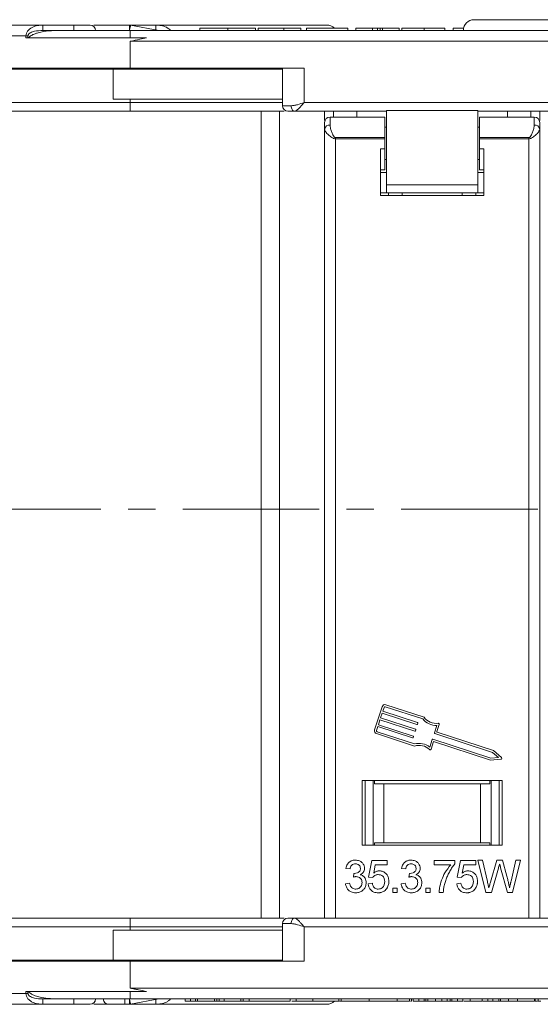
# Model space of a CAD drawing. Header units: millimetres. Extents: x 8853 to 11418, y 45 to 1005.
# Tile 34 of 256: x 9420 to 9468, y 263 to 355. Entities that reach past the tile are written whole.
import ezdxf

# ---------------------------------------------------------------- set-up
doc = ezdxf.new("R2010")
doc.units = ezdxf.units.MM
doc.linetypes.add('CENTERX2', pattern=[20.32, 12.7, -2.54, 2.54, -2.54])

msp = doc.modelspace()

# ---------------------------------------------------------------- linework, layer by layer
at = {"color": 7, "linetype": 'Continuous', "lineweight": 15}
for p, q in [((9421.805, 354.171), (9421.805, 353.671)), ((9424.699, 354.171), (9421.805, 354.171)), ((9424.699, 354.171), (9424.699, 353.671)), ((9432.321, 354.171), (9429.427, 354.171)), ((9432.583, 353.671), (9429.962, 354.163)), ((9432.321, 354.171), (9432.321, 353.671)), ((9421.805, 353.671), (9423.362, 353.671)), ((9470.849, 353.671), (9429.917, 353.671)), ((9429.917, 352.971), (9429.917, 353.671)), ((9436.401, 353.671), (9436.401, 353.871)), ((9439.007, 353.671), (9439.007, 353.871)), ((9441.596, 353.671), (9441.596, 353.871)), ((9441.825, 353.671), (9441.825, 353.871)), ((9444.228, 353.871), (9441.825, 353.871)), ((9444.228, 353.671), (9444.228, 353.871)), ((9445.787, 353.871), (9444.228, 353.871)), ((9445.787, 353.671), (9445.787, 353.871)), ((9446.341, 353.671), (9446.341, 353.871)), ((9450.172, 353.871), (9446.341, 353.871)), ((9450.172, 353.671), (9450.172, 353.871)), ((9450.921, 353.671), (9450.921, 353.871)), ((9452.479, 353.871), (9450.921, 353.871)), ((9452.479, 353.671), (9452.479, 353.871)), ((9452.937, 353.671), (9452.937, 353.871)), ((9453.167, 353.671), (9453.167, 353.871)), ((9453.388, 353.671), (9453.388, 353.871)), ((9453.388, 353.871), (9454.947, 353.871)), ((9454.947, 353.671), (9454.947, 353.871)), ((9455.18, 353.671), (9455.18, 353.871)), ((9457.266, 353.671), (9457.266, 353.871)), ((9459.206, 353.671), (9459.206, 353.871)), ((9459.954, 353.871), (9459.954, 353.671)), ((9460.937, 353.871), (9459.954, 353.871)), ((9420.234, 353.171), (9415.731, 353.171)), ((9420.234, 352.971), (9420.234, 353.171)), ((9420.234, 353.171), (9420.427, 353.171)), ((9431.433, 352.971), (9420.234, 352.971)), ((9420.427, 352.971), (9420.427, 353.171)), ((9429.917, 350.171), (9429.917, 352.671)), ((9429.917, 352.671), (9469.731, 352.671)), ((9413.731, 350.071), (9428.355, 350.071)), ((9415.731, 350.171), (9429.917, 350.171)), ((9421.917, 350.171), (9421.917, 350.071)), ((9428.355, 350.071), (9428.355, 347.271)), ((9444.102, 350.071), (9428.355, 350.071)), ((9429.917, 350.171), (9446.102, 350.171)), ((9437.917, 350.071), (9437.917, 350.171)), ((9438.395, 350.171), (9438.395, 350.071)), ((9440.395, 350.071), (9440.395, 350.171)), ((9444.102, 350.171), (9444.102, 346.671)), ((9446.102, 346.971), (9446.102, 350.171)), ((9429.917, 346.971), (9390.102, 346.971)), ((9428.355, 347.271), (9444.102, 347.271)), ((9429.917, 347.271), (9429.917, 346.971)), ((9429.917, 346.171), (9429.917, 346.971)), ((9444.102, 346.971), (9429.917, 346.971)), ((9485.917, 346.971), (9446.102, 346.971)), ((9429.917, 346.171), (9406.264, 346.171)), ((9442.112, 346.171), (9442.112, 271.171)), ((9443.812, 271.171), (9443.812, 346.171)), ((9444.902, 346.671), (9444.102, 346.671)), ((9453.764, 346.171), (9445.202, 346.171)), ((9448.014, 346.171), (9448.014, 345.296)), ((9448.838, 346.171), (9448.838, 345.621)), ((9451.014, 345.621), (9451.014, 346.171)), ((9453.764, 346.23), (9462.264, 346.23)), ((9453.764, 339.321), (9453.764, 346.23)), ((9462.264, 346.23), (9462.264, 339.321)), ((9485.917, 346.171), (9462.264, 346.171)), ((9465.014, 346.171), (9465.014, 345.621)), ((9467.191, 345.621), (9467.191, 346.171)), ((9468.014, 345.296), (9468.014, 346.171)), ((9448.514, 345.621), (9448.514, 344.877)), ((9450.014, 345.621), (9448.514, 345.621)), ((9453.614, 345.621), (9450.014, 345.621)), ((9453.614, 343.723), (9453.614, 345.621)), ((9466.014, 345.621), (9462.414, 345.621)), ((9462.414, 345.621), (9462.414, 343.723)), ((9467.514, 345.621), (9466.014, 345.621)), ((9467.514, 344.877), (9467.514, 345.621)), ((9448.014, 344.529), (9448.014, 271.171)), ((9453.764, 344.671), (9453.614, 344.671)), ((9462.414, 344.671), (9462.264, 344.671)), ((9468.014, 344.529), (9468.014, 271.171)), ((9453.614, 343.723), (9449.014, 343.723)), ((9449.014, 343.723), (9449.014, 343.61)), ((9449.014, 343.61), (9449.014, 271.171)), ((9453.614, 343.61), (9449.014, 343.61)), ((9453.614, 343.723), (9453.614, 343.61)), ((9453.614, 343.61), (9453.614, 342.679)), ((9462.414, 343.61), (9462.414, 343.723)), ((9467.014, 343.723), (9462.414, 343.723)), ((9462.414, 342.679), (9462.414, 343.61)), ((9467.014, 343.61), (9462.414, 343.61)), ((9467.014, 343.61), (9467.014, 343.723)), ((9467.014, 271.171), (9467.014, 343.61)), ((9453.614, 342.679), (9453.214, 342.679)), ((9453.214, 338.321), (9453.214, 342.679)), ((9453.614, 340.721), (9453.614, 342.679)), ((9462.814, 342.679), (9462.414, 342.679)), ((9462.414, 342.679), (9462.414, 340.721)), ((9462.814, 342.679), (9462.814, 338.321)), ((9453.614, 341.671), (9453.764, 341.671)), ((9462.264, 341.671), (9462.414, 341.671)), ((9453.214, 340.721), (9453.614, 340.721)), ((9453.764, 340.471), (9453.214, 340.471)), ((9462.264, 340.471), (9462.814, 340.471)), ((9462.814, 340.471), (9462.264, 340.471)), ((9462.414, 340.721), (9462.814, 340.721)), ((9453.214, 338.571), (9453.764, 338.571)), ((9462.264, 339.321), (9453.764, 339.321)), ((9453.764, 339.321), (9453.764, 338.57)), ((9453.764, 338.57), (9462.264, 338.57)), ((9453.957, 338.321), (9453.957, 338.57)), ((9455.214, 338.321), (9455.214, 338.57)), ((9460.814, 338.57), (9460.814, 338.321)), ((9462.071, 338.57), (9462.071, 338.321)), ((9462.264, 338.57), (9462.264, 339.321)), ((9462.264, 338.571), (9462.814, 338.571)), ((9462.814, 338.321), (9453.214, 338.321)), ((9457.255, 289.849), (9453.713, 291.005)), ((9453.358, 290.824), (9452.658, 288.68)), ((9453.361, 290.23), (9453.216, 289.783)), ((9456.599, 289.173), (9453.361, 290.23)), ((9453.536, 290.766), (9453.42, 290.408)), ((9453.42, 290.408), (9456.657, 289.352)), ((9457.141, 289.688), (9453.655, 290.826)), ((9453.157, 289.605), (9453.012, 289.158)), ((9453.012, 289.158), (9456.249, 288.102)), ((9456.395, 288.548), (9453.157, 289.605)), ((9453.216, 289.783), (9456.453, 288.727)), ((9456.688, 289.293), (9456.658, 289.204)), ((9458.455, 288.519), (9458.666, 289.165)), ((9452.953, 288.979), (9452.837, 288.622)), ((9452.839, 288.325), (9456.381, 287.169)), ((9452.897, 288.504), (9456.384, 287.366)), ((9456.191, 287.923), (9452.953, 288.979)), ((9456.484, 288.668), (9456.454, 288.578)), ((9458.218, 288.398), (9458.443, 289.089)), ((9463.629, 286.583), (9458.248, 288.339)), ((9463.724, 286.75), (9458.485, 288.459)), ((9456.28, 288.042), (9456.25, 287.953)), ((9457.789, 287.082), (9458.014, 287.773)), ((9457.924, 286.89), (9458.149, 287.581)), ((9458.073, 287.803), (9463.455, 286.047)), ((9458.149, 287.581), (9463.433, 285.857)), ((9464.173, 286.109), (9463.629, 286.583)), ((9463.724, 286.75), (9464.463, 286.106)), ((9463.433, 285.857), (9464.409, 285.941)), ((9463.455, 286.047), (9464.173, 286.109)), ((9451.514, 283.971), (9464.514, 283.971)), ((9451.514, 277.971), (9451.514, 283.971)), ((9451.781, 283.971), (9451.781, 277.971)), ((9452.514, 283.971), (9452.514, 277.971)), ((9452.637, 283.671), (9452.637, 283.971)), ((9453.514, 283.671), (9452.637, 283.671)), ((9453.514, 278.171), (9453.514, 283.671)), ((9453.514, 283.671), (9462.514, 283.671)), ((9462.514, 283.671), (9462.514, 278.171)), ((9463.392, 283.671), (9462.514, 283.671)), ((9463.392, 283.971), (9463.392, 283.671)), ((9463.514, 277.971), (9463.514, 283.971)), ((9464.247, 277.971), (9464.247, 283.971)), ((9464.514, 283.971), (9464.514, 277.971)), ((9452.637, 277.971), (9452.637, 278.171)), ((9452.637, 278.171), (9453.514, 278.171)), ((9453.514, 278.171), (9462.514, 278.171)), ((9462.514, 278.171), (9463.392, 278.171)), ((9463.392, 278.171), (9463.392, 277.971)), ((9464.514, 277.971), (9451.514, 277.971)), ((9452.105, 274.994), (9452.413, 276.533)), ((9452.413, 276.533), (9453.836, 276.533)), ((9453.836, 276.533), (9453.836, 276.148)), ((9458.198, 276.148), (9458.198, 276.533)), ((9458.198, 276.533), (9460.121, 276.533)), ((9460.121, 276.533), (9460.121, 276.222)), ((9460.347, 274.994), (9460.654, 276.533)), ((9460.654, 276.533), (9462.077, 276.533)), ((9462.077, 276.533), (9462.077, 276.148)), ((9463.02, 273.571), (9462.264, 276.571)), ((9462.264, 276.571), (9462.701, 276.571)), ((9462.701, 276.571), (9463.146, 274.598)), ((9463.438, 274.524), (9464.03, 276.571)), ((9464.03, 276.571), (9464.539, 276.571)), ((9464.539, 276.571), (9464.968, 275.068)), ((9465.346, 274.61), (9465.789, 276.571)), ((9466.226, 276.571), (9465.47, 273.571)), ((9465.789, 276.571), (9466.226, 276.571)), ((9450.38, 275.764), (9449.995, 275.802)), ((9452.727, 276.148), (9452.574, 275.371)), ((9453.836, 276.148), (9452.727, 276.148)), ((9455.171, 275.802), (9455.555, 275.764)), ((9459.737, 276.148), (9458.198, 276.148)), ((9460.969, 276.148), (9460.816, 275.371)), ((9462.077, 276.148), (9460.969, 276.148)), ((9464.17, 275.816), (9463.52, 273.571)), ((9465.005, 273.571), (9464.378, 275.864)), ((9450.684, 274.994), (9450.723, 275.34)), ((9452.489, 274.956), (9452.105, 274.994)), ((9455.859, 274.994), (9455.899, 275.34)), ((9460.731, 274.956), (9460.347, 274.994)), ((9449.956, 274.379), (9450.341, 274.417)), ((9452.066, 274.379), (9452.451, 274.417)), ((9454.369, 273.956), (9454.753, 273.956)), ((9454.369, 273.571), (9454.369, 273.956)), ((9454.753, 273.956), (9454.753, 273.571)), ((9455.132, 274.379), (9455.517, 274.417)), ((9457.434, 273.571), (9457.434, 273.956)), ((9457.434, 273.956), (9457.819, 273.956)), ((9457.819, 273.956), (9457.819, 273.571)), ((9460.308, 274.379), (9460.693, 274.417)), ((9454.753, 273.571), (9454.369, 273.571)), ((9457.819, 273.571), (9457.434, 273.571)), ((9459.044, 273.571), (9458.66, 273.571)), ((9463.52, 273.571), (9463.02, 273.571)), ((9465.47, 273.571), (9465.005, 273.571)), ((9411.728, 271.171), (9429.917, 271.171)), ((9429.917, 270.371), (9429.917, 271.171)), ((9445.202, 271.171), (9448.3, 271.171)), ((9448.3, 271.171), (9449.014, 271.171)), ((9467.014, 271.171), (9449.014, 271.171)), ((9467.014, 271.171), (9467.728, 271.171)), ((9467.728, 271.171), (9485.917, 271.171)), ((9390.102, 270.371), (9429.917, 270.371)), ((9428.355, 270.071), (9428.355, 267.271)), ((9444.102, 270.071), (9428.355, 270.071)), ((9429.917, 270.371), (9429.917, 270.071)), ((9429.917, 270.371), (9444.102, 270.371)), ((9444.102, 270.671), (9444.102, 267.171)), ((9444.902, 270.671), (9444.102, 270.671)), ((9446.102, 270.371), (9485.917, 270.371)), ((9446.102, 267.171), (9446.102, 270.371)), ((9428.355, 267.271), (9413.731, 267.271)), ((9421.917, 267.271), (9421.917, 267.171)), ((9428.355, 267.271), (9444.102, 267.271)), ((9437.917, 267.171), (9437.917, 267.271)), ((9438.395, 267.271), (9438.395, 267.171)), ((9440.395, 267.171), (9440.395, 267.271)), ((9429.917, 267.171), (9415.731, 267.171)), ((9429.917, 264.671), (9429.917, 267.171)), ((9429.917, 267.171), (9446.102, 267.171)), ((9469.731, 264.671), (9429.917, 264.671)), ((9415.731, 264.171), (9420.234, 264.171)), ((9420.234, 264.371), (9431.433, 264.371)), ((9420.234, 264.171), (9420.234, 264.371)), ((9420.427, 264.171), (9420.234, 264.171)), ((9420.427, 264.171), (9420.427, 264.371)), ((9421.805, 263.671), (9421.805, 263.171)), ((9423.362, 263.671), (9421.805, 263.671)), ((9424.699, 263.671), (9424.699, 263.171)), ((9429.427, 263.171), (9429.427, 263.671)), ((9429.917, 263.671), (9429.917, 264.371)), ((9429.917, 263.671), (9470.849, 263.671)), ((9429.962, 263.18), (9432.583, 263.671)), ((9432.321, 263.671), (9432.321, 263.171)), ((9435.051, 263.671), (9435.051, 263.471)), ((9435.545, 263.671), (9435.545, 263.471)), ((9435.993, 263.671), (9435.993, 263.471)), ((9436.206, 263.671), (9436.206, 263.471)), ((9437.765, 263.671), (9437.765, 263.471)), ((9437.986, 263.671), (9437.986, 263.471)), ((9438.216, 263.671), (9438.216, 263.471)), ((9438.674, 263.671), (9438.674, 263.471)), ((9440.232, 263.671), (9440.232, 263.471)), ((9440.425, 263.671), (9440.425, 263.471)), ((9440.981, 263.671), (9440.981, 263.471)), ((9444.812, 263.671), (9444.812, 263.471)), ((9445.367, 263.671), (9445.367, 263.471)), ((9446.925, 263.671), (9446.925, 263.471)), ((9449.328, 263.671), (9449.328, 263.471)), ((9449.54, 263.671), (9449.54, 263.471)), ((9449.557, 263.671), (9449.557, 263.471)), ((9452.146, 263.671), (9452.146, 263.471)), ((9454.752, 263.671), (9454.752, 263.471)), ((9455.919, 263.671), (9455.919, 263.471)), ((9456.098, 263.671), (9456.098, 263.471)), ((9456.25, 263.671), (9456.25, 263.471)), ((9456.76, 263.671), (9456.76, 263.471)), ((9457.279, 263.671), (9457.279, 263.471)), ((9457.439, 263.671), (9457.439, 263.471)), ((9457.619, 263.671), (9457.619, 263.471)), ((9458.31, 263.671), (9458.31, 263.471)), ((9458.904, 263.671), (9458.904, 263.471)), ((9459.404, 263.671), (9459.404, 263.471)), ((9459.683, 263.671), (9459.683, 263.471)), ((9459.845, 263.671), (9459.845, 263.471)), ((9460.362, 263.671), (9460.362, 263.471)), ((9460.872, 263.671), (9460.872, 263.471)), ((9461.561, 263.471), (9461.561, 263.671)), ((9462.65, 263.671), (9462.65, 263.471)), ((9463.205, 263.471), (9463.205, 263.671)), ((9463.654, 263.671), (9463.654, 263.471)), ((9464.21, 263.671), (9464.21, 263.471)), ((9464.371, 263.671), (9464.371, 263.471)), ((9465.116, 263.671), (9465.116, 263.471)), ((9465.937, 263.671), (9465.937, 263.471)), ((9467.53, 263.671), (9467.53, 263.471)), ((9467.587, 263.671), (9467.587, 263.471)), ((9467.861, 263.671), (9467.861, 263.471)), ((9421.805, 263.171), (9424.699, 263.171)), ((9429.427, 263.171), (9432.321, 263.171)), ((9435.051, 263.471), (9435.545, 263.471)), ((9435.993, 263.471), (9436.166, 263.471)), ((9437.765, 263.471), (9436.206, 263.471)), ((9438.515, 263.471), (9438.6, 263.471)), ((9438.674, 263.471), (9440.232, 263.471)), ((9440.232, 263.471), (9440.425, 263.471)), ((9440.425, 263.471), (9440.981, 263.471)), ((9440.981, 263.471), (9444.812, 263.471)), ((9445.367, 263.471), (9446.925, 263.471)), ((9446.925, 263.471), (9449.328, 263.471)), ((9454.258, 263.471), (9455.919, 263.471)), ((9456.25, 263.471), (9456.76, 263.471)), ((9456.76, 263.471), (9457.279, 263.471)), ((9457.619, 263.471), (9458.31, 263.471)), ((9458.31, 263.471), (9458.904, 263.471)), ((9458.904, 263.471), (9459.404, 263.471)), ((9459.404, 263.471), (9459.494, 263.471)), ((9459.809, 263.471), (9459.845, 263.471)), ((9459.845, 263.471), (9460.362, 263.471)), ((9460.362, 263.471), (9460.872, 263.471)), ((9462.723, 263.471), (9463.205, 263.471)), ((9463.205, 263.471), (9463.654, 263.471)), ((9463.654, 263.471), (9464.18, 263.471)), ((9464.21, 263.471), (9464.371, 263.471)), ((9467.587, 263.471), (9467.796, 263.471))]:
    msp.add_line(p, q, dxfattribs=at)
at = {"color": 1, "linetype": 'CENTERX2', "lineweight": 13}
msp.add_line((9894.553, 309.171), (9223.614, 309.171), dxfattribs=at)
at = {"color": 7, "linetype": 'Continuous', "lineweight": 15, "flags": 128}
for points in [[(9444.902, 346.671), (9444.908, 346.574), (9444.925, 346.48), (9444.953, 346.393), (9444.99, 346.318), (9445.035, 346.256), (9445.087, 346.209), (9445.144, 346.181), (9445.202, 346.171)], [(9444.902, 270.671), (9444.908, 270.769), (9444.925, 270.863), (9444.953, 270.949), (9444.99, 271.025), (9445.035, 271.087), (9445.087, 271.133), (9445.144, 271.162), (9445.202, 271.171)]]:
    msp.add_lwpolyline(points, dxfattribs=at)
at = {"color": 7, "linetype": 'Continuous', "lineweight": 15}
for centre, radius, start, end in [((9426.199, 353.671), 0.5, 0, 90), ((9450.044, 353.796), 20.177, 178.93505, 180.35495), ((9429.87, 353.671), 0.5, 79.38034, 90), ((9448.21, 353.171), 1, 44.427, 90), ((9461.917, 353.671), 1, 90, 180), ((9444.602, 346.671), 0.5, 180, 270), ((9448.514, 345.121), 0.5, 90, 180), ((9467.514, 345.121), 0.5, 0, 90), ((9448.45, 344.436), 0.445, 81.68047, 168.00278), ((9467.579, 344.436), 0.445, 11.99722, 98.31953), ((9453.626, 290.737), 0.282, 71.9297, 161.9297), ((9453.626, 290.737), 0.094, 71.9297, 161.9297), ((9456.614, 289.218), 0.047, 251.9297, 341.9297), ((9456.643, 289.307), 0.047, 341.9297, 71.9297), ((9458.384, 290.672), 1.584, 218.37041, 272.16635), ((9458.384, 290.672), 1.396, 216.11204, 277.44471), ((9458.577, 289.194), 0.094, 341.9297, 97.44471), ((9452.926, 288.593), 0.282, 161.9297, 251.9297), ((9452.926, 288.593), 0.094, 161.9297, 251.9297), ((9456.41, 288.593), 0.047, 251.9297, 341.9297), ((9456.439, 288.682), 0.047, 341.9297, 71.9297), ((9458.263, 288.384), 0.047, 161.9297, 251.9297), ((9458.5, 288.504), 0.047, 161.9297, 251.9297), ((9456.206, 287.968), 0.047, 251.9297, 341.9297), ((9456.235, 288.057), 0.047, 341.9297, 71.9297), ((9456.807, 285.839), 1.584, 51.69305, 105.48899), ((9458.059, 287.758), 0.047, 71.9297, 161.9297), ((9456.807, 285.839), 1.396, 46.41469, 107.74736), ((9457.834, 286.919), 0.094, 226.41469, 341.9297), ((9464.401, 286.035), 0.094, 274.95116, 48.90824), ((9444.602, 270.671), 0.5, 90, 180), ((9426.199, 263.671), 0.5, 270, 0), ((9427.927, 263.671), 0.5, 180, 270), ((9450.044, 263.546), 20.177, 179.64505, 181.06495), ((9429.87, 263.671), 0.5, 270, 280.61966), ((9448.21, 264.171), 1, 270, 315.47936)]:
    msp.add_arc(centre, radius, start, end, dxfattribs=at)
for points, knots in [([(9421.805, 354.171), (9420.716, 354.171), (9418.498, 354.171), (9415.43, 354.171), (9412.62, 354.171), (9410.205, 354.171), (9408.276, 354.171), (9406.907, 354.171), (9406.069, 354.171), (9405.967, 354.171), (9405.917, 354.171)], [0, 0, 0, 0, 0.1198431, 0.2439998, 0.3712085, 0.5, 0.6287915, 0.7560002, 0.8801569, 1, 1, 1, 1]), ([(9420.234, 353.171), (9420.243, 353.255), (9420.263, 353.431), (9420.406, 353.651), (9420.596, 353.831), (9420.888, 354.008), (9421.3, 354.145), (9421.636, 354.162), (9421.805, 354.171)], [0, 0, 0, 0, 0.11927, 0.249959, 0.367023, 0.500768, 0.749998, 1, 1, 1, 1]), ([(9426.199, 354.171), (9426.179, 354.171), (9426.148, 354.171), (9425.961, 354.171), (9425.768, 354.171), (9425.529, 354.171), (9425.179, 354.171), (9424.888, 354.171), (9424.699, 354.171)], [0, 0, 0, 0, 0.239443, 0.369607, 0.5, 0.630164, 0.760557, 1, 1, 1, 1]), ([(9429.87, 354.171), (9428.918, 354.171), (9427.746, 354.171), (9426.738, 354.171), (9426.549, 354.171)], [0, 0, 0, 0, 0.8124443, 1, 1, 1, 1]), ([(9429.962, 354.163), (9429.961, 354.156), (9429.958, 354.146), (9429.946, 354.085), (9429.931, 354.01), (9429.911, 353.909), (9429.889, 353.788), (9429.875, 353.712), (9429.867, 353.671)], [0, 0, 0, 0, 0.24166, 0.368694, 0.499829, 0.705384, 0.84166, 1, 1, 1, 1]), ([(9448.21, 354.171), (9448.16, 354.171), (9448.058, 354.171), (9447.219, 354.171), (9445.851, 354.171), (9443.921, 354.171), (9441.507, 354.171), (9438.696, 354.171), (9435.628, 354.171), (9433.411, 354.171), (9432.321, 354.171)], [0, 0, 0, 0, 0.1198431, 0.2439998, 0.3712085, 0.5, 0.6287915, 0.7560002, 0.8801569, 1, 1, 1, 1]), ([(9432.321, 354.171), (9432.49, 354.163), (9432.827, 354.145), (9433.236, 354.007), (9433.523, 353.839), (9433.637, 353.722), (9433.686, 353.671)], [0, 0, 0, 0, 0.340162, 0.677924, 0.859209, 1, 1, 1, 1]), ([(9461.917, 354.671), (9461.99, 354.671), (9462.141, 354.671), (9463.383, 354.671), (9465.42, 354.671), (9468.271, 354.671), (9471.772, 354.671), (9475.707, 354.671), (9479.843, 354.671), (9484.058, 354.671), (9488.354, 354.671), (9492.717, 354.671), (9496.989, 354.671), (9500.919, 354.671), (9504.281, 354.671), (9506.892, 354.671), (9508.748, 354.671), (9509.338, 354.671), (9509.625, 354.671)], [0, 0, 0, 0, 0.059601, 0.121983, 0.186388, 0.251844, 0.316954, 0.380718, 0.441799, 0.500077, 0.558989, 0.621006, 0.685287, 0.750615, 0.815914, 0.879786, 0.94138, 1, 1, 1, 1]), ([(9420.427, 353.171), (9420.428, 353.186), (9420.43, 353.217), (9420.453, 353.279), (9420.524, 353.373), (9420.719, 353.501), (9421.155, 353.643), (9421.545, 353.66), (9421.805, 353.671)], [0, 0, 0, 0, 0.028897, 0.0587933, 0.1264073, 0.2512801, 0.5015644, 1, 1, 1, 1]), ([(9423.362, 353.671), (9423.028, 353.664), (9422.357, 353.65), (9421.592, 353.53), (9421.081, 353.37), (9420.832, 353.262), (9420.612, 353.136), (9420.503, 353.027), (9420.448, 352.971)], [0, 0, 0, 0, 0.326733, 0.658002, 0.753357, 0.849627, 0.923603, 1, 1, 1, 1]), ([(9439.007, 353.871), (9438.873, 353.871), (9438.405, 353.871), (9437.702, 353.871), (9437.03, 353.871), (9436.592, 353.871), (9436.419, 353.871), (9436.406, 353.871), (9436.401, 353.871)], [0, 0, 0, 0, 0.097263, 0.341984, 0.513045, 0.684302, 0.89238, 1, 1, 1, 1]), ([(9441.596, 353.871), (9441.592, 353.871), (9441.581, 353.871), (9441.435, 353.871), (9441.038, 353.871), (9440.469, 353.871), (9439.766, 353.871), (9439.268, 353.871), (9439.007, 353.871)], [0, 0, 0, 0, 0.096905, 0.2925, 0.46579, 0.639193, 0.810645, 1, 1, 1, 1]), ([(9452.479, 353.871), (9452.483, 353.871), (9452.488, 353.871), (9452.546, 353.871), (9452.621, 353.871), (9452.719, 353.871), (9452.828, 353.871), (9452.902, 353.871), (9452.937, 353.871)], [0, 0, 0, 0, 0.372716, 0.548628, 0.683692, 0.793503, 0.903383, 1, 1, 1, 1]), ([(9452.937, 353.871), (9452.966, 353.871), (9453.017, 353.871), (9453.092, 353.871), (9453.139, 353.871), (9453.163, 353.871), (9453.167, 353.871)], [0, 0, 0, 0, 0.364246, 0.622323, 0.945339, 1, 1, 1, 1]), ([(9453.167, 353.871), (9453.213, 353.871), (9453.306, 353.871), (9453.363, 353.871), (9453.383, 353.871), (9453.387, 353.871), (9453.388, 353.871)], [0, 0, 0, 0, 0.243238, 0.486568, 0.742114, 1, 1, 1, 1]), ([(9457.266, 353.871), (9457.133, 353.871), (9456.73, 353.871), (9456.152, 353.871), (9455.65, 353.871), (9455.328, 353.871), (9455.211, 353.871), (9455.185, 353.871), (9455.18, 353.871)], [0, 0, 0, 0, 0.128183, 0.387536, 0.549691, 0.711944, 0.938522, 1, 1, 1, 1]), ([(9459.206, 353.871), (9459.204, 353.871), (9459.198, 353.871), (9459.148, 353.871), (9458.915, 353.871), (9458.549, 353.871), (9458.001, 353.871), (9457.542, 353.871), (9457.266, 353.871)], [0, 0, 0, 0, 0.11362, 0.335894, 0.475067, 0.614217, 0.767404, 1, 1, 1, 1]), ([(9429.917, 352.671), (9429.927, 352.673), (9430.228, 352.734), (9430.734, 352.835), (9431.229, 352.931), (9431.433, 352.971)], [0, 0, 0, 0, 0.02044, 0.595757, 1, 1, 1, 1]), ([(9444.902, 346.671), (9444.994, 346.678), (9445.177, 346.691), (9445.578, 346.797), (9445.892, 346.902), (9446.102, 346.971)], [0, 0, 0, 0, 0.250684, 0.500439, 1, 1, 1, 1]), ([(9446.102, 346.971), (9446.005, 346.855), (9445.839, 346.656), (9445.595, 346.398), (9445.383, 346.212), (9445.26, 346.184), (9445.202, 346.171)], [0, 0, 0, 0, 0.29279, 0.50087, 0.765403, 1, 1, 1, 1]), ([(9444.252, 346.171), (9443.895, 346.171), (9442.918, 346.171), (9441.056, 346.171), (9438.165, 346.171), (9434.431, 346.171), (9431.392, 346.171), (9429.917, 346.171)], [0, 0, 0, 0, 0.091411, 0.250043, 0.408709, 0.712952, 1, 1, 1, 1]), ([(9444.602, 346.171), (9444.609, 346.171), (9444.624, 346.171), (9444.75, 346.171), (9444.937, 346.171), (9445.114, 346.171), (9445.202, 346.171)], [0, 0, 0, 0, 0.250098, 0.500005, 0.750098, 1, 1, 1, 1]), ([(9448.014, 345.121), (9448.014, 345.114), (9448.014, 345.099), (9448.014, 344.977), (9448.014, 344.794), (9448.014, 344.617), (9448.014, 344.529)], [0, 0, 0, 0, 0.249912, 0.499996, 0.749912, 1, 1, 1, 1]), ([(9468.014, 344.529), (9468.014, 344.617), (9468.014, 344.794), (9468.014, 344.977), (9468.014, 345.099), (9468.014, 345.114), (9468.014, 345.121)], [0, 0, 0, 0, 0.250088, 0.500004, 0.750088, 1, 1, 1, 1]), ([(9449.014, 343.61), (9448.978, 343.613), (9448.901, 343.618), (9448.757, 343.671), (9448.535, 343.807), (9448.275, 344.043), (9448.057, 344.311), (9448.028, 344.46), (9448.014, 344.529)], [0, 0, 0, 0, 0.059695, 0.126201, 0.25153, 0.500407, 0.772138, 1, 1, 1, 1]), ([(9449.014, 343.723), (9449.005, 343.723), (9448.986, 343.725), (9448.946, 343.745), (9448.862, 343.823), (9448.754, 344.017), (9448.634, 344.299), (9448.536, 344.607), (9448.521, 344.79), (9448.514, 344.877)], [0, 0, 0, 0, 0.018325, 0.038853, 0.090677, 0.251124, 0.500064, 0.763891, 1, 1, 1, 1]), ([(9467.514, 344.877), (9467.507, 344.79), (9467.493, 344.607), (9467.394, 344.299), (9467.274, 344.017), (9467.166, 343.823), (9467.083, 343.745), (9467.042, 343.725), (9467.023, 343.723), (9467.014, 343.723)], [0, 0, 0, 0, 0.2361338, 0.4999636, 0.748918, 0.9093394, 0.9611546, 0.9816785, 1, 1, 1, 1]), ([(9468.014, 344.529), (9467.998, 344.454), (9467.966, 344.304), (9467.745, 344.036), (9467.493, 343.807), (9467.271, 343.671), (9467.127, 343.618), (9467.051, 343.613), (9467.014, 343.61)], [0, 0, 0, 0, 0.249113, 0.49906, 0.748903, 0.874019, 0.94039, 1, 1, 1, 1]), ([(9449.995, 275.802), (9450.03, 275.934), (9450.088, 276.155), (9450.301, 276.396), (9450.538, 276.531), (9450.739, 276.569), (9450.85, 276.571), (9450.872, 276.571)], [0, 0, 0, 0, 0.317224, 0.527348, 0.737548, 0.948132, 1, 1, 1, 1]), ([(9450.872, 276.571), (9451.007, 276.556), (9451.229, 276.531), (9451.497, 276.362), (9451.653, 276.155), (9451.72, 275.958), (9451.724, 275.843), (9451.726, 275.809)], [0, 0, 0, 0, 0.31604, 0.521255, 0.727841, 0.918246, 1, 1, 1, 1]), ([(9455.171, 275.802), (9455.206, 275.934), (9455.263, 276.155), (9455.477, 276.396), (9455.714, 276.531), (9455.915, 276.569), (9456.026, 276.571), (9456.048, 276.571)], [0, 0, 0, 0, 0.317224, 0.527348, 0.737548, 0.948132, 1, 1, 1, 1]), ([(9456.048, 276.571), (9456.183, 276.556), (9456.405, 276.531), (9456.672, 276.362), (9456.828, 276.155), (9456.895, 275.958), (9456.9, 275.843), (9456.902, 275.809)], [0, 0, 0, 0, 0.31604, 0.521255, 0.727841, 0.918246, 1, 1, 1, 1]), ([(9450.884, 276.225), (9450.816, 276.219), (9450.698, 276.209), (9450.55, 276.12), (9450.441, 275.988), (9450.397, 275.86), (9450.382, 275.778), (9450.38, 275.764)], [0, 0, 0, 0, 0.26847, 0.468995, 0.669856, 0.940289, 1, 1, 1, 1]), ([(9450.779, 275.336), (9450.876, 275.347), (9451.025, 275.363), (9451.192, 275.457), (9451.284, 275.554), (9451.334, 275.67), (9451.339, 275.753), (9451.341, 275.796)], [0, 0, 0, 0, 0.355638, 0.546568, 0.693978, 0.841492, 1, 1, 1, 1]), ([(9451.341, 275.796), (9451.336, 275.853), (9451.325, 275.963), (9451.235, 276.093), (9451.117, 276.182), (9450.996, 276.22), (9450.915, 276.224), (9450.884, 276.225)], [0, 0, 0, 0, 0.241872, 0.466389, 0.6563, 0.86642, 1, 1, 1, 1]), ([(9451.726, 275.809), (9451.72, 275.741), (9451.707, 275.593), (9451.592, 275.399), (9451.445, 275.277), (9451.35, 275.23), (9451.316, 275.214)], [0, 0, 0, 0, 0.263792, 0.581099, 0.854542, 1, 1, 1, 1]), ([(9452.574, 275.371), (9452.6, 275.391), (9452.653, 275.43), (9452.749, 275.486), (9452.865, 275.536), (9452.974, 275.562), (9453.056, 275.57), (9453.091, 275.571), (9453.109, 275.571)], [0, 0, 0, 0, 0.1682768, 0.3375977, 0.5743874, 0.8180629, 0.9087982, 1, 1, 1, 1]), ([(9453.109, 275.571), (9453.222, 275.56), (9453.432, 275.539), (9453.688, 275.364), (9453.876, 275.136), (9453.976, 274.867), (9453.985, 274.681), (9453.989, 274.6)], [0, 0, 0, 0, 0.230657, 0.42536, 0.619117, 0.832995, 1, 1, 1, 1]), ([(9456.06, 276.225), (9455.992, 276.219), (9455.874, 276.209), (9455.726, 276.12), (9455.617, 275.988), (9455.573, 275.86), (9455.558, 275.778), (9455.555, 275.764)], [0, 0, 0, 0, 0.26847, 0.468995, 0.669856, 0.940289, 1, 1, 1, 1]), ([(9455.954, 275.336), (9456.051, 275.347), (9456.201, 275.363), (9456.368, 275.457), (9456.46, 275.554), (9456.509, 275.67), (9456.514, 275.753), (9456.517, 275.796)], [0, 0, 0, 0, 0.355638, 0.546568, 0.693978, 0.841492, 1, 1, 1, 1]), ([(9456.517, 275.796), (9456.512, 275.853), (9456.501, 275.963), (9456.41, 276.093), (9456.293, 276.182), (9456.171, 276.22), (9456.091, 276.224), (9456.06, 276.225)], [0, 0, 0, 0, 0.241872, 0.466389, 0.6563, 0.86642, 1, 1, 1, 1]), ([(9456.902, 275.809), (9456.896, 275.741), (9456.883, 275.593), (9456.767, 275.399), (9456.621, 275.277), (9456.525, 275.23), (9456.492, 275.214)], [0, 0, 0, 0, 0.263792, 0.581099, 0.854542, 1, 1, 1, 1]), ([(9458.66, 273.571), (9458.67, 273.705), (9458.701, 274.094), (9458.877, 274.71), (9459.205, 275.459), (9459.546, 275.901), (9459.737, 276.148)], [0, 0, 0, 0, 0.141221, 0.412473, 0.671456, 1, 1, 1, 1]), ([(9460.121, 276.222), (9460.078, 276.17), (9459.993, 276.068), (9459.836, 275.846), (9459.658, 275.553), (9459.466, 275.183), (9459.3, 274.794), (9459.218, 274.523), (9459.177, 274.387)], [0, 0, 0, 0, 0.096269, 0.192865, 0.391303, 0.591, 0.794748, 1, 1, 1, 1]), ([(9460.816, 275.371), (9460.842, 275.391), (9460.895, 275.43), (9460.991, 275.486), (9461.107, 275.536), (9461.216, 275.562), (9461.298, 275.57), (9461.333, 275.571), (9461.351, 275.571)], [0, 0, 0, 0, 0.1682768, 0.3375977, 0.5743874, 0.8180629, 0.9087982, 1, 1, 1, 1]), ([(9461.351, 275.571), (9461.464, 275.56), (9461.673, 275.539), (9461.93, 275.364), (9462.118, 275.136), (9462.218, 274.867), (9462.227, 274.681), (9462.231, 274.6)], [0, 0, 0, 0, 0.230657, 0.42536, 0.619117, 0.832995, 1, 1, 1, 1]), ([(9464.17, 275.816), (9464.179, 275.849), (9464.198, 275.914), (9464.226, 276.012), (9464.256, 276.11), (9464.274, 276.176), (9464.283, 276.209)], [0, 0, 0, 0, 0.249999, 0.4999982, 0.7499954, 1, 1, 1, 1]), ([(9464.283, 276.209), (9464.288, 276.193), (9464.296, 276.161), (9464.314, 276.096), (9464.334, 276.023), (9464.357, 275.94), (9464.371, 275.889), (9464.378, 275.864)], [0, 0, 0, 0, 0.139865, 0.279703, 0.559326, 0.779667, 1, 1, 1, 1]), ([(9450.932, 275.035), (9450.916, 275.035), (9450.882, 275.034), (9450.837, 275.028), (9450.795, 275.021), (9450.758, 275.013), (9450.721, 275.004), (9450.696, 274.998), (9450.684, 274.994)], [0, 0, 0, 0, 0.197787, 0.396403, 0.546954, 0.697654, 0.848787, 1, 1, 1, 1]), ([(9450.723, 275.34), (9450.728, 275.34), (9450.737, 275.339), (9450.751, 275.338), (9450.765, 275.337), (9450.774, 275.336), (9450.779, 275.336)], [0, 0, 0, 0, 0.250087, 0.500185, 0.75003, 1, 1, 1, 1]), ([(9451.495, 274.477), (9451.49, 274.545), (9451.48, 274.672), (9451.385, 274.837), (9451.251, 274.958), (9451.092, 275.027), (9450.982, 275.033), (9450.932, 275.035)], [0, 0, 0, 0, 0.228302, 0.428376, 0.628316, 0.832201, 1, 1, 1, 1]), ([(9451.316, 275.214), (9451.413, 275.181), (9451.597, 275.119), (9451.78, 274.912), (9451.868, 274.689), (9451.876, 274.543), (9451.88, 274.474)], [0, 0, 0, 0, 0.300181, 0.56656, 0.794468, 1, 1, 1, 1]), ([(9453.003, 275.225), (9452.959, 275.223), (9452.87, 275.22), (9452.747, 275.185), (9452.641, 275.121), (9452.569, 275.058), (9452.52, 275), (9452.5, 274.971), (9452.489, 274.956)], [0, 0, 0, 0, 0.215669, 0.438311, 0.626337, 0.821904, 0.910592, 1, 1, 1, 1]), ([(9453.001, 273.879), (9453.068, 273.884), (9453.194, 273.893), (9453.362, 273.979), (9453.485, 274.11), (9453.587, 274.311), (9453.598, 274.476), (9453.605, 274.577)], [0, 0, 0, 0, 0.194014, 0.361632, 0.529195, 0.708774, 1, 1, 1, 1]), ([(9453.605, 274.577), (9453.599, 274.673), (9453.589, 274.829), (9453.487, 275.025), (9453.357, 275.147), (9453.187, 275.215), (9453.068, 275.222), (9453.003, 275.225)], [0, 0, 0, 0, 0.283054, 0.463078, 0.644303, 0.80492, 1, 1, 1, 1]), ([(9453.76, 273.897), (9453.78, 273.924), (9453.819, 273.977), (9453.881, 274.087), (9453.94, 274.231), (9453.974, 274.38), (9453.988, 274.504), (9453.989, 274.568), (9453.989, 274.6)], [0, 0, 0, 0, 0.132054, 0.2650714, 0.5023813, 0.7463351, 0.8728185, 1, 1, 1, 1]), ([(9456.108, 275.035), (9456.092, 275.035), (9456.058, 275.034), (9456.012, 275.028), (9455.971, 275.021), (9455.933, 275.013), (9455.896, 275.004), (9455.872, 274.998), (9455.859, 274.994)], [0, 0, 0, 0, 0.197787, 0.396403, 0.546954, 0.697654, 0.848787, 1, 1, 1, 1]), ([(9455.899, 275.34), (9455.904, 275.34), (9455.913, 275.339), (9455.927, 275.338), (9455.941, 275.337), (9455.95, 275.336), (9455.954, 275.336)], [0, 0, 0, 0, 0.250087, 0.500185, 0.75003, 1, 1, 1, 1]), ([(9456.671, 274.477), (9456.665, 274.545), (9456.655, 274.672), (9456.561, 274.837), (9456.427, 274.958), (9456.268, 275.027), (9456.158, 275.033), (9456.108, 275.035)], [0, 0, 0, 0, 0.228302, 0.428376, 0.628316, 0.832201, 1, 1, 1, 1]), ([(9456.492, 275.214), (9456.589, 275.181), (9456.772, 275.119), (9456.956, 274.912), (9457.044, 274.689), (9457.052, 274.543), (9457.055, 274.474)], [0, 0, 0, 0, 0.300181, 0.56656, 0.794468, 1, 1, 1, 1]), ([(9461.244, 275.225), (9461.201, 275.223), (9461.112, 275.22), (9460.989, 275.185), (9460.883, 275.121), (9460.811, 275.058), (9460.762, 275), (9460.741, 274.971), (9460.731, 274.956)], [0, 0, 0, 0, 0.215669, 0.438311, 0.626337, 0.821904, 0.910592, 1, 1, 1, 1]), ([(9461.243, 273.879), (9461.31, 273.884), (9461.436, 273.893), (9461.603, 273.979), (9461.727, 274.11), (9461.829, 274.311), (9461.84, 274.476), (9461.847, 274.577)], [0, 0, 0, 0, 0.194014, 0.361632, 0.529195, 0.708774, 1, 1, 1, 1]), ([(9461.847, 274.577), (9461.84, 274.673), (9461.83, 274.829), (9461.729, 275.025), (9461.599, 275.147), (9461.429, 275.215), (9461.31, 275.222), (9461.244, 275.225)], [0, 0, 0, 0, 0.283054, 0.463078, 0.644303, 0.80492, 1, 1, 1, 1]), ([(9462.231, 274.6), (9462.231, 274.567), (9462.229, 274.5), (9462.218, 274.402), (9462.199, 274.305), (9462.165, 274.187), (9462.106, 274.045), (9462.037, 273.947), (9462.002, 273.897)], [0, 0, 0, 0, 0.132783, 0.26612, 0.393983, 0.522764, 0.757899, 1, 1, 1, 1]), ([(9463.146, 274.598), (9463.161, 274.533), (9463.184, 274.434), (9463.214, 274.3), (9463.237, 274.197), (9463.26, 274.094), (9463.276, 274.025), (9463.283, 273.991)], [0, 0, 0, 0, 0.3211144, 0.4908357, 0.660557, 0.8302785, 1, 1, 1, 1]), ([(9463.283, 273.991), (9463.293, 274.023), (9463.312, 274.087), (9463.346, 274.208), (9463.389, 274.353), (9463.421, 274.467), (9463.438, 274.524)], [0, 0, 0, 0, 0.180188, 0.360382, 0.680191, 1, 1, 1, 1]), ([(9464.968, 275.068), (9464.984, 275.004), (9465.017, 274.874), (9465.076, 274.631), (9465.141, 274.337), (9465.185, 274.106), (9465.206, 273.991)], [0, 0, 0, 0, 0.181184, 0.362387, 0.681107, 1, 1, 1, 1]), ([(9465.206, 273.991), (9465.221, 274.056), (9465.244, 274.156), (9465.274, 274.292), (9465.298, 274.398), (9465.322, 274.504), (9465.338, 274.574), (9465.346, 274.61)], [0, 0, 0, 0, 0.31521, 0.486407, 0.657605, 0.828802, 1, 1, 1, 1]), ([(9450.89, 273.533), (9450.753, 273.546), (9450.516, 273.568), (9450.234, 273.76), (9450.048, 273.998), (9449.976, 274.221), (9449.96, 274.35), (9449.956, 274.379)], [0, 0, 0, 0, 0.292815, 0.5052387, 0.7172681, 0.9372488, 1, 1, 1, 1]), ([(9450.341, 274.417), (9450.365, 274.325), (9450.402, 274.179), (9450.52, 274.008), (9450.665, 273.911), (9450.801, 273.881), (9450.884, 273.879), (9450.904, 273.879)], [0, 0, 0, 0, 0.333295, 0.521794, 0.711762, 0.930457, 1, 1, 1, 1]), ([(9451.88, 274.474), (9451.867, 274.35), (9451.844, 274.122), (9451.655, 273.841), (9451.408, 273.641), (9451.137, 273.544), (9450.96, 273.536), (9450.89, 273.533)], [0, 0, 0, 0, 0.2415749, 0.4458686, 0.6495015, 0.861689, 1, 1, 1, 1]), ([(9450.904, 273.879), (9450.971, 273.883), (9451.099, 273.892), (9451.27, 273.981), (9451.398, 274.116), (9451.482, 274.287), (9451.491, 274.414), (9451.495, 274.477)], [0, 0, 0, 0, 0.2144126, 0.4057264, 0.5971115, 0.8009464, 1, 1, 1, 1]), ([(9452.998, 273.533), (9452.862, 273.544), (9452.631, 273.564), (9452.353, 273.743), (9452.173, 273.966), (9452.089, 274.192), (9452.072, 274.334), (9452.066, 274.379)], [0, 0, 0, 0, 0.291276, 0.491608, 0.691693, 0.901657, 1, 1, 1, 1]), ([(9452.451, 274.417), (9452.469, 274.332), (9452.498, 274.19), (9452.611, 274.02), (9452.746, 273.922), (9452.884, 273.883), (9452.967, 273.88), (9453.001, 273.879)], [0, 0, 0, 0, 0.306815, 0.504842, 0.704528, 0.881597, 1, 1, 1, 1]), ([(9453.76, 273.897), (9453.72, 273.85), (9453.639, 273.753), (9453.492, 273.651), (9453.338, 273.581), (9453.207, 273.549), (9453.092, 273.535), (9453.03, 273.533), (9452.998, 273.533)], [0, 0, 0, 0, 0.211748, 0.431084, 0.605762, 0.785965, 0.89257, 1, 1, 1, 1]), ([(9456.066, 273.533), (9455.928, 273.546), (9455.692, 273.568), (9455.41, 273.76), (9455.224, 273.998), (9455.152, 274.221), (9455.136, 274.35), (9455.132, 274.379)], [0, 0, 0, 0, 0.292815, 0.5052387, 0.7172681, 0.9372488, 1, 1, 1, 1]), ([(9455.517, 274.417), (9455.541, 274.325), (9455.578, 274.179), (9455.696, 274.008), (9455.841, 273.911), (9455.977, 273.881), (9456.06, 273.879), (9456.079, 273.879)], [0, 0, 0, 0, 0.333295, 0.521794, 0.711762, 0.930457, 1, 1, 1, 1]), ([(9457.055, 274.474), (9457.043, 274.35), (9457.02, 274.122), (9456.83, 273.841), (9456.584, 273.641), (9456.313, 273.544), (9456.136, 273.536), (9456.066, 273.533)], [0, 0, 0, 0, 0.241575, 0.445869, 0.649502, 0.861689, 1, 1, 1, 1]), ([(9456.079, 273.879), (9456.147, 273.883), (9456.275, 273.892), (9456.446, 273.981), (9456.574, 274.116), (9456.658, 274.287), (9456.666, 274.414), (9456.671, 274.477)], [0, 0, 0, 0, 0.214413, 0.405726, 0.597111, 0.800946, 1, 1, 1, 1]), ([(9459.177, 274.387), (9459.16, 274.322), (9459.126, 274.193), (9459.089, 273.992), (9459.061, 273.784), (9459.05, 273.642), (9459.044, 273.571)], [0, 0, 0, 0, 0.241668, 0.483902, 0.741663, 1, 1, 1, 1]), ([(9461.24, 273.533), (9461.103, 273.544), (9460.872, 273.564), (9460.595, 273.743), (9460.415, 273.966), (9460.331, 274.192), (9460.314, 274.334), (9460.308, 274.379)], [0, 0, 0, 0, 0.2912765, 0.4916078, 0.6916926, 0.9016572, 1, 1, 1, 1]), ([(9460.693, 274.417), (9460.711, 274.332), (9460.74, 274.19), (9460.853, 274.02), (9460.988, 273.922), (9461.125, 273.883), (9461.209, 273.88), (9461.243, 273.879)], [0, 0, 0, 0, 0.306815, 0.504842, 0.704528, 0.881597, 1, 1, 1, 1]), ([(9462.002, 273.897), (9461.962, 273.85), (9461.88, 273.753), (9461.733, 273.651), (9461.58, 273.581), (9461.448, 273.549), (9461.334, 273.535), (9461.272, 273.533), (9461.24, 273.533)], [0, 0, 0, 0, 0.2117476, 0.4310836, 0.6057615, 0.7859652, 0.8925705, 1, 1, 1, 1]), ([(9429.917, 271.171), (9431.392, 271.171), (9434.431, 271.171), (9438.165, 271.171), (9441.056, 271.171), (9442.918, 271.171), (9443.895, 271.171), (9444.252, 271.171)], [0, 0, 0, 0, 0.2870485, 0.5912911, 0.749923, 0.9085891, 1, 1, 1, 1]), ([(9445.202, 271.171), (9445.114, 271.171), (9444.937, 271.171), (9444.75, 271.171), (9444.624, 271.171), (9444.609, 271.171), (9444.602, 271.171)], [0, 0, 0, 0, 0.250098, 0.500005, 0.750098, 1, 1, 1, 1]), ([(9445.202, 271.171), (9445.26, 271.158), (9445.383, 271.131), (9445.595, 270.945), (9445.839, 270.687), (9446.005, 270.488), (9446.102, 270.371)], [0, 0, 0, 0, 0.234585, 0.49913, 0.707189, 1, 1, 1, 1]), ([(9444.902, 270.671), (9444.994, 270.665), (9445.177, 270.651), (9445.578, 270.546), (9445.892, 270.441), (9446.102, 270.371)], [0, 0, 0, 0, 0.250684, 0.500439, 1, 1, 1, 1]), ([(9431.433, 264.371), (9431.186, 264.42), (9430.815, 264.492), (9430.319, 264.591), (9430.061, 264.642), (9429.927, 264.669), (9429.917, 264.671)], [0, 0, 0, 0, 0.489561, 0.734535, 0.979561, 1, 1, 1, 1]), ([(9421.805, 263.171), (9421.636, 263.18), (9421.3, 263.198), (9420.889, 263.334), (9420.596, 263.512), (9420.406, 263.691), (9420.263, 263.911), (9420.243, 264.087), (9420.234, 264.171)], [0, 0, 0, 0, 0.250002, 0.499232, 0.632954, 0.75004, 0.88072, 1, 1, 1, 1]), ([(9421.805, 263.671), (9421.545, 263.683), (9421.155, 263.7), (9420.719, 263.841), (9420.524, 263.97), (9420.453, 264.063), (9420.43, 264.126), (9420.428, 264.156), (9420.427, 264.171)], [0, 0, 0, 0, 0.498425, 0.748704, 0.873574, 0.94108, 0.971006, 1, 1, 1, 1]), ([(9420.448, 264.371), (9420.495, 264.323), (9420.59, 264.225), (9420.843, 264.069), (9421.208, 263.922), (9421.794, 263.778), (9422.516, 263.686), (9423.079, 263.676), (9423.362, 263.671)], [0, 0, 0, 0, 0.065491, 0.133589, 0.289109, 0.448973, 0.722973, 1, 1, 1, 1]), ([(9429.867, 263.671), (9429.875, 263.63), (9429.889, 263.555), (9429.911, 263.433), (9429.931, 263.333), (9429.946, 263.258), (9429.958, 263.197), (9429.961, 263.186), (9429.962, 263.18)], [0, 0, 0, 0, 0.158364, 0.294648, 0.500171, 0.631321, 0.75836, 1, 1, 1, 1]), ([(9433.686, 263.671), (9433.637, 263.62), (9433.523, 263.503), (9433.236, 263.336), (9432.827, 263.198), (9432.49, 263.18), (9432.321, 263.171)], [0, 0, 0, 0, 0.1407606, 0.3220762, 0.6598387, 1, 1, 1, 1]), ([(9405.917, 263.171), (9405.967, 263.171), (9406.069, 263.171), (9406.907, 263.171), (9408.276, 263.171), (9410.205, 263.171), (9412.62, 263.171), (9415.43, 263.171), (9418.498, 263.171), (9420.716, 263.171), (9421.805, 263.171)], [0, 0, 0, 0, 0.119843, 0.244, 0.371208, 0.5, 0.628792, 0.756, 0.880157, 1, 1, 1, 1]), ([(9424.699, 263.171), (9424.888, 263.171), (9425.179, 263.171), (9425.529, 263.171), (9425.767, 263.171), (9425.961, 263.171), (9426.148, 263.171), (9426.179, 263.171), (9426.199, 263.171)], [0, 0, 0, 0, 0.239443, 0.369607, 0.5, 0.630164, 0.760557, 1, 1, 1, 1]), ([(9426.549, 263.171), (9426.738, 263.171), (9427.746, 263.171), (9428.918, 263.171), (9429.87, 263.171)], [0, 0, 0, 0, 0.1875557, 1, 1, 1, 1]), ([(9432.321, 263.171), (9433.411, 263.171), (9435.628, 263.171), (9438.696, 263.171), (9441.507, 263.171), (9443.921, 263.171), (9445.851, 263.171), (9447.219, 263.171), (9448.058, 263.171), (9448.16, 263.171), (9448.21, 263.171)], [0, 0, 0, 0, 0.1198431, 0.2439998, 0.3712085, 0.5, 0.6287915, 0.7560002, 0.8801569, 1, 1, 1, 1]), ([(9435.545, 263.471), (9435.553, 263.471), (9435.564, 263.471), (9435.663, 263.471), (9435.77, 263.471), (9435.887, 263.471), (9435.961, 263.471), (9435.993, 263.471)], [0, 0, 0, 0, 0.441322, 0.598348, 0.756856, 0.895495, 1, 1, 1, 1]), ([(9437.986, 263.471), (9437.94, 263.471), (9437.848, 263.471), (9437.79, 263.471), (9437.77, 263.471), (9437.766, 263.471), (9437.765, 263.471)], [0, 0, 0, 0, 0.243238, 0.486568, 0.742114, 1, 1, 1, 1]), ([(9438.216, 263.471), (9438.187, 263.471), (9438.136, 263.471), (9438.061, 263.471), (9438.014, 263.471), (9437.99, 263.471), (9437.986, 263.471)], [0, 0, 0, 0, 0.364246, 0.622323, 0.945339, 1, 1, 1, 1]), ([(9438.674, 263.471), (9438.67, 263.471), (9438.665, 263.471), (9438.607, 263.471), (9438.532, 263.471), (9438.434, 263.471), (9438.325, 263.471), (9438.251, 263.471), (9438.216, 263.471)], [0, 0, 0, 0, 0.3727162, 0.5486281, 0.6836918, 0.7935027, 0.903383, 1, 1, 1, 1]), ([(9438.295, 263.471), (9438.326, 263.471), (9438.397, 263.471), (9438.472, 263.471), (9438.515, 263.471)], [0, 0, 0, 0, 0.430341, 1, 1, 1, 1]), ([(9444.95, 263.471), (9444.997, 263.471), (9445.15, 263.471), (9445.258, 263.471), (9445.333, 263.471)], [0, 0, 0, 0, 0.3032154, 1, 1, 1, 1]), ([(9449.402, 263.471), (9449.414, 263.471), (9449.488, 263.471), (9449.53, 263.471), (9449.538, 263.471), (9449.54, 263.471)], [0, 0, 0, 0, 0.116908, 0.707952, 1, 1, 1, 1]), ([(9449.54, 263.471), (9449.551, 263.471), (9449.623, 263.471), (9449.698, 263.471), (9449.713, 263.471), (9449.72, 263.471)], [0, 0, 0, 0, 0.071274, 0.507862, 1, 1, 1, 1]), ([(9449.557, 263.471), (9449.561, 263.471), (9449.572, 263.471), (9449.718, 263.471), (9450.115, 263.471), (9450.684, 263.471), (9451.387, 263.471), (9451.885, 263.471), (9452.146, 263.471)], [0, 0, 0, 0, 0.096905, 0.2925, 0.46579, 0.639193, 0.810645, 1, 1, 1, 1]), ([(9452.146, 263.471), (9452.28, 263.471), (9452.748, 263.471), (9453.451, 263.471), (9454.123, 263.471), (9454.561, 263.471), (9454.734, 263.471), (9454.747, 263.471), (9454.752, 263.471)], [0, 0, 0, 0, 0.0972635, 0.3419838, 0.5130447, 0.6843019, 0.8923804, 1, 1, 1, 1]), ([(9456.004, 263.471), (9456.031, 263.471), (9456.093, 263.471), (9456.096, 263.471), (9456.098, 263.471)], [0, 0, 0, 0, 0.4284373, 1, 1, 1, 1]), ([(9457.279, 263.471), (9457.294, 263.471), (9457.323, 263.471), (9457.365, 263.471), (9457.403, 263.471), (9457.427, 263.471), (9457.439, 263.471)], [0, 0, 0, 0, 0.275241, 0.550482, 0.775241, 1, 1, 1, 1]), ([(9457.439, 263.471), (9457.458, 263.471), (9457.495, 263.471), (9457.543, 263.471), (9457.585, 263.471), (9457.608, 263.471), (9457.619, 263.471)], [0, 0, 0, 0, 0.308896, 0.617792, 0.808896, 1, 1, 1, 1]), ([(9459.404, 263.471), (9459.437, 263.471), (9459.488, 263.471), (9459.55, 263.471), (9459.598, 263.471), (9459.642, 263.471), (9459.669, 263.471), (9459.683, 263.471)], [0, 0, 0, 0, 0.310606, 0.482888, 0.655191, 0.82758, 1, 1, 1, 1]), ([(9459.683, 263.471), (9459.697, 263.471), (9459.727, 263.471), (9459.769, 263.471), (9459.808, 263.471), (9459.833, 263.471), (9459.845, 263.471)], [0, 0, 0, 0, 0.27018, 0.54036, 0.770179, 1, 1, 1, 1]), ([(9460.953, 263.471), (9460.962, 263.471), (9461.068, 263.471), (9461.286, 263.471), (9461.485, 263.471), (9461.561, 263.471)], [0, 0, 0, 0, 0.052427, 0.639724, 1, 1, 1, 1]), ([(9461.561, 263.471), (9461.697, 263.471), (9461.947, 263.471), (9462.27, 263.471), (9462.503, 263.471), (9462.618, 263.471), (9462.642, 263.471), (9462.65, 263.471)], [0, 0, 0, 0, 0.249595, 0.46063, 0.671469, 0.886859, 1, 1, 1, 1]), ([(9464.371, 263.471), (9464.434, 263.471), (9464.56, 263.471), (9464.713, 263.471), (9464.837, 263.471), (9464.932, 263.471), (9465.024, 263.471), (9465.085, 263.471), (9465.116, 263.471)], [0, 0, 0, 0, 0.237022, 0.475091, 0.605871, 0.736859, 0.868386, 1, 1, 1, 1]), ([(9465.116, 263.471), (9465.177, 263.471), (9465.3, 263.471), (9465.465, 263.471), (9465.604, 263.471), (9465.714, 263.471), (9465.825, 263.471), (9465.9, 263.471), (9465.937, 263.471)], [0, 0, 0, 0, 0.236029, 0.474761, 0.60501, 0.7357, 0.867655, 1, 1, 1, 1]), ([(9465.937, 263.471), (9466.072, 263.471), (9466.374, 263.471), (9466.813, 263.471), (9467.182, 263.471), (9467.471, 263.471), (9467.508, 263.471), (9467.53, 263.471)], [0, 0, 0, 0, 0.150098, 0.337156, 0.525352, 0.708308, 1, 1, 1, 1]), ([(9468.129, 263.471), (9468.091, 263.471), (9468.013, 263.471), (9467.931, 263.471), (9467.88, 263.471), (9467.864, 263.471), (9467.862, 263.471), (9467.861, 263.471)], [0, 0, 0, 0, 0.228036, 0.461347, 0.689746, 0.923403, 1, 1, 1, 1])]:
    msp.add_open_spline(points, degree=3, knots=knots, dxfattribs=at)
for points in [[(9423.362, 353.671), (9424.439, 353.671), (9426.592, 353.671), (9428.808, 353.671), (9429.917, 353.671)], [(9429.917, 263.671), (9428.808, 263.671), (9426.592, 263.671), (9424.439, 263.671), (9423.362, 263.671)]]:
    msp.add_open_spline(points, degree=3, dxfattribs=at)

doc.saveas('drawing.dxf')
